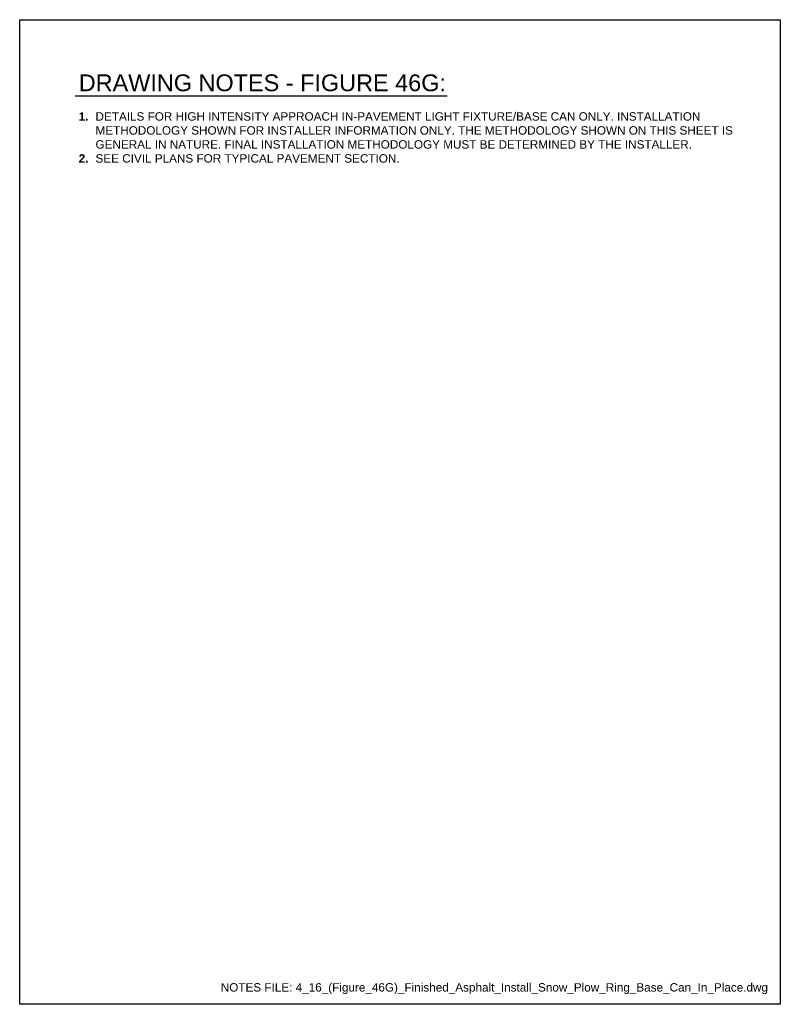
# Model space of a CAD drawing. Header units: inches. Extents: x 0 to 21.3, y 0 to 11.
# Tile 5 of 5: x 12.8 to 21.3, y 0 to 11. Entities that reach past the tile are written whole.
import ezdxf
from ezdxf.enums import TextEntityAlignment as Align

# ---------------------------------------------------------------- set-up
doc = ezdxf.new("R2010")
doc.units = ezdxf.units.IN
doc.header["$LTSCALE"] = 0.5
doc.header["$MEASUREMENT"] = 0
doc.layers.add('G-ANNO-RDME', color=5, linetype='CONTINUOUS', lineweight=18)
doc.layers.add('G-ANNO-TEXT', color=7, linetype='CONTINUOUS')
doc.layers.add('G-ANNO-TTLB', color=7, linetype='CONTINUOUS')
doc.styles.add('00-E-TITLE-1_1', font='arial.ttf', dxfattribs={"height": 0.1875})
doc.styles.add('01-E-BLDG-1_1', font='arial.ttf', dxfattribs={"height": 0.09375})

msp = doc.modelspace()

# ---------------------------------------------------------------- linework, layer by layer
at = {"layer": 'G-ANNO-TEXT', "linetype": 'Continuous', "lineweight": 30}
msp.add_line((13.371, 10.149), (17.526, 10.149), dxfattribs=at)
at = {"layer": 'G-ANNO-TTLB'}
msp.add_lwpolyline([(12.75, 11), (21.25, 11), (21.25, 0), (12.75, 0)], close=True, dxfattribs=at)

# ---------------------------------------------------------------- texts
at = {"layer": 'G-ANNO-RDME', "insert": (21.112, 0.114), "char_height": 0.09375, "width": 8.35861, "attachment_point": 9, "rotation": 0, "style": '01-E-BLDG-1_1'}
msp.add_mtext('NOTES FILE: 4_16_(Figure_46G)_Finished_Asphalt_Install_Snow_Plow_Ring_Base_Can_In_Place.dwg', dxfattribs=at)
at = {"layer": 'G-ANNO-TEXT', "style": '00-E-TITLE-1_1'}
msp.add_text('DRAWING NOTES - FIGURE 46G:', height=0.1875, dxfattribs=at).set_placement((13.41, 10.145), align=Align.BOTTOM_LEFT)
at = {"layer": 'G-ANNO-TEXT', "insert": (13.41, 9.966), "char_height": 0.09375, "width": 7.42379, "attachment_point": 1, "style": '01-E-BLDG-1_1'}
msp.add_mtext('\\pi-0.1875,l0.1875,t0.1875;{\\fArial|b1|i0|c0|p34;1.^I}DETAILS FOR HIGH INTENSITY APPROACH IN-PAVEMENT LIGHT FIXTURE/BASE CAN ONLY. INSTALLATION METHODOLOGY SHOWN FOR INSTALLER INFORMATION ONLY. THE METHODOLOGY SHOWN ON THIS SHEET IS GENERAL IN NATURE. FINAL INSTALLATION METHODOLOGY MUST BE DETERMINED BY THE INSTALLER.\\P{\\fArial|b1|i0|c0|p34;2.^I}SEE CIVIL PLANS FOR TYPICAL PAVEMENT SECTION.', dxfattribs=at)

doc.saveas('drawing.dxf')
